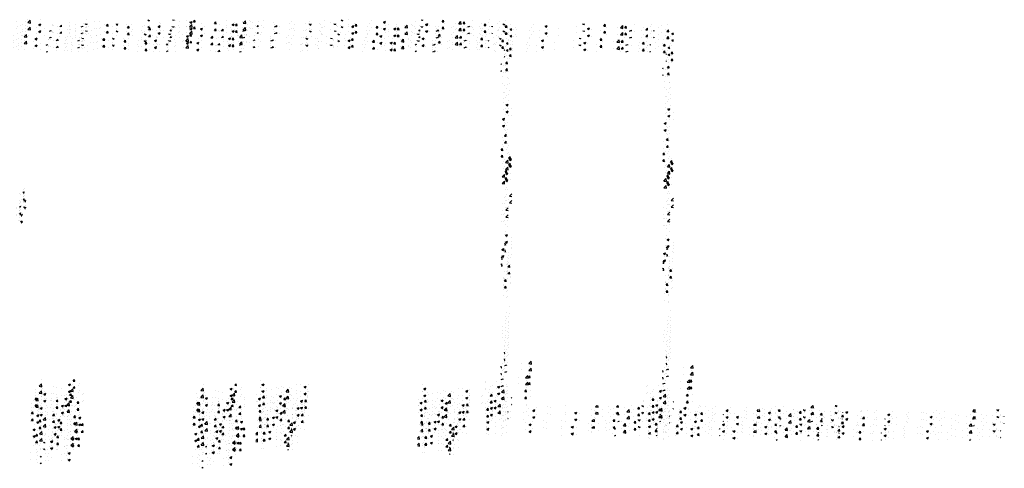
# Model space of a CAD drawing. Extents: x -210 to 4628, y -2287 to 14168.
# Tile 16 of 29: x 2952 to 4628, y 6024 to 6787. Entities that reach past the tile are written whole.
import ezdxf

# ---------------------------------------------------------------- set-up
doc = ezdxf.new("R2010")
doc.units = 0
doc.layers.get('0').update_dxf_attribs({"linetype": 'CONTINUOUS'})
doc.layers.add('E1', color=4, linetype='CONTINUOUS')
doc.layers.add('FIXT', color=6, linetype='CONTINUOUS')

# ---------------------------------------------------------------- blocks, each defined once
blk = doc.blocks.new('*X')
at = {"color": 0}
for p, q in [((1594.1, 1846.9), (1594.1, 1846.9)), ((1598, 1848.5), (1598, 1848.5)), ((1603.3, 1847.2), (1603.3, 1847.2)), ((1624.7, 1847.4), (1624.7, 1847.4)), ((1648.7, 1847.5), (1648.7, 1847.5)), ((1651.4, 1846.2), (1651.4, 1846.2)), ((1678.1, 1845.1), (1678.1, 1845.1)), ((1705.4, 1848.9), (1705.6, 1849.2)), ((1705.4, 1848.9), (1708.4, 1848.7)), ((1708.4, 1848.7), (1708.3, 1849.2)), ((1709.9, 1844.7), (1709.9, 1844.7)), ((1738.6, 1847.9), (1738.6, 1847.9)), ((1741.3, 1845.8), (1743.7, 1848.7)), ((1741.3, 1845.8), (1744.3, 1845.5)), ((1744.3, 1845.5), (1743.7, 1848.7)), ((1750.7, 1844.9), (1750.7, 1844.9)), ((1757.5, 1849), (1758.1, 1849.2)), ((1757.5, 1849), (1760, 1847.3)), ((1760, 1847.3), (1760.6, 1849.2)), ((1776, 1848.1), (1776, 1848.1)), ((1777.2, 1842.7), (1779.6, 1845.5)), ((1780.1, 1842.4), (1779.6, 1845.5)), ((1829.3, 1844.9), (1832.8, 1846.3)), ((1829.3, 1844.9), (1831.8, 1843.3)), ((1831.8, 1843.3), (1832.8, 1846.3)), ((1851.5, 1844.8), (1851.5, 1844.8)), ((1864, 1846.4), (1864, 1846.4)), ((1878.2, 1845.7), (1878.2, 1845.7)), ((1882.6, 1844.3), (1886.5, 1848.3)), ((1882.7, 1844.9), (1882.7, 1844.9)), ((1882.9, 1848.9), (1882.9, 1848.9)), ((1887, 1843.6), (1886.5, 1848.3)), ((1903.9, 1849.2), (1903.9, 1849.2)), ((1982.2, 1848.9), (1982.2, 1848.9)), ((1995.8, 1845.8), (1995.8, 1845.8)), ((2005.4, 1846.2), (2005.4, 1846.2)), ((2086.9, 1849.1), (2087.2, 1849.2)), ((2086.9, 1849.1), (2089.4, 1847.4)), ((2088.8, 1846.4), (2088.8, 1846.4)), ((2089.4, 1847.4), (2090, 1849.2)), ((2128.8, 1848.9), (2129.1, 1849.2)), ((2128.8, 1848.9), (2131.8, 1848.6)), ((2131.8, 1848.6), (2131.7, 1849.2)), ((2133.4, 1847.3), (2133.4, 1847.3)), ((2140.3, 1846.8), (2140.3, 1846.8)), ((2152.9, 1848.5), (2152.9, 1848.5)), ((2158.8, 1845.1), (2162.3, 1846.4)), ((2158.8, 1845.1), (2161.3, 1843.4)), ((2161.3, 1843.4), (2162.3, 1846.4)), ((2164.7, 1845.8), (2167.1, 1848.6)), ((2164.7, 1845.8), (2167.7, 1845.5)), ((2167.7, 1845.5), (2167.1, 1848.6)), ((2200.6, 1842.6), (2203, 1845.5)), ((2203.6, 1842.4), (2203, 1845.5)), ((2221.6, 1848.1), (2221.6, 1848.1)), ((2234.9, 1844.3), (2234.9, 1844.3)), ((2248.3, 1847), (2248.3, 1847)), ((2249.5, 1843.3), (2253.4, 1847.4)), ((2253.9, 1842.6), (2253.4, 1847.4)), ((2260.9, 1848.1), (2260.9, 1848.1)), ((2261.7, 1846.6), (2261.7, 1846.6)), ((2265.8, 1845.3), (2265.8, 1845.3)), ((2275, 1845.9), (2275, 1845.9)), ((2284.7, 1847.8), (2284.7, 1847.8)), ((2301.7, 1844.7), (2301.7, 1844.7)), ((2332, 1845.7), (2332, 1845.7)), ((2362.8, 1845.4), (2362.8, 1845.4)), ((2388.1, 1848.6), (2388.1, 1848.6)), ((2397.6, 1844.7), (2397.6, 1844.7)), ((2416.4, 1849.2), (2416.4, 1849.2)), ((2416.4, 1849.2), (2418.8, 1847.5)), ((2418.8, 1847.5), (2419.4, 1849.2)), ((2429.2, 1848.9), (2429.2, 1848.9)), ((2467.7, 1848.2), (2467.7, 1848.2)), ((2488.2, 1845.2), (2491.7, 1846.5)), ((2488.2, 1845.2), (2490.7, 1843.5)), ((2490.3, 1846.2), (2490.3, 1846.2)), ((2490.7, 1843.5), (2491.7, 1846.5)), ((2542.1, 1845.7), (2542.1, 1845.7)), ((2552.3, 1848.9), (2552.5, 1849.2)), ((2552.3, 1848.9), (2555.3, 1848.6)), ((2554.6, 1847.4), (2554.6, 1847.4)), ((2555.3, 1848.6), (2555.1, 1849.2)), ((2588.1, 1845.7), (2590.5, 1848.6)), ((2588.1, 1845.7), (2591.1, 1845.5)), ((2591.1, 1845.5), (2590.5, 1848.6)), ((2616.4, 1842.4), (2620.3, 1846.4)), ((2617.6, 1846.7), (2617.6, 1846.7)), ((2620.8, 1841.7), (2620.3, 1846.4)), ((2624, 1842.6), (2626.4, 1845.5)), ((2627, 1842.3), (2626.4, 1845.4)), ((2640.6, 1848.4), (2640.6, 1848.4)), ((2669.2, 1848.8), (2669.2, 1848.8)), ((2686.5, 1846.8), (2686.5, 1846.8)), ((2695.8, 1847.6), (2695.8, 1847.6)), ((1597.5, 1840.6), (1597.5, 1840.6)), ((1608.5, 1841.8), (1608.5, 1841.8)), ((1622.8, 1843.8), (1622.8, 1843.8)), ((1635.2, 1840.7), (1635.2, 1840.7)), ((1644.5, 1837.2), (1647.1, 1838.2)), ((1646.8, 1837.2), (1647.1, 1838.2)), ((1661.9, 1839.5), (1661.9, 1839.5)), ((1675.5, 1839.6), (1675.5, 1839.6)), ((1680.7, 1839.7), (1680.7, 1839.7)), ((1688.1, 1841.2), (1688.1, 1841.2)), ((1688.6, 1838.4), (1688.6, 1838.4)), ((1699.1, 1837.6), (1699.1, 1837.6)), ((1704.7, 1844), (1704.7, 1844)), ((1707, 1843.7), (1707, 1843.7)), ((1715.3, 1837.3), (1715.3, 1837.3)), ((1725, 1841.4), (1725, 1841.4)), ((1731.4, 1842.9), (1731.4, 1842.9)), ((1758.1, 1841.7), (1758.1, 1841.7)), ((1777.2, 1842.7), (1780.1, 1842.4)), ((1784.8, 1840.6), (1784.8, 1840.6)), ((1801, 1838.1), (1801, 1838.1)), ((1811.5, 1839.5), (1811.5, 1839.5)), ((1813, 1839.5), (1815.4, 1842.4)), ((1813, 1839.5), (1816, 1839.3)), ((1816, 1839.3), (1815.4, 1842.4)), ((1819.9, 1840.6), (1819.9, 1840.6)), ((1827, 1838.7), (1827, 1838.7)), ((1838.2, 1838.3), (1838.2, 1838.3)), ((1849.5, 1837.2), (1851.3, 1839.3)), ((1851.7, 1837.2), (1851.3, 1839.3)), ((1852.2, 1841.9), (1852.2, 1841.9)), ((1853.6, 1839.9), (1853.6, 1839.9)), ((1864.9, 1837.2), (1864.9, 1837.2)), ((1882.6, 1844.3), (1887, 1843.6)), ((1901.2, 1840.9), (1904.7, 1842.3)), ((1901.2, 1840.9), (1903.7, 1839.3)), ((1903.7, 1839.3), (1904.7, 1842.3)), ((1923.9, 1838.9), (1923.9, 1838.9)), ((1932.8, 1837.5), (1932.8, 1837.5)), ((1937.1, 1837.2), (1939.8, 1840.1)), ((1940.2, 1837.2), (1939.8, 1840.1)), ((1953, 1843.9), (1953, 1843.9)), ((1954.5, 1839.5), (1954.5, 1839.5)), ((1964.4, 1841.6), (1964.4, 1841.6)), ((1973.7, 1837.2), (1976.5, 1838.3)), ((1976.2, 1837.2), (1976.5, 1838.3)), ((1976.9, 1843.3), (1976.9, 1843.3)), ((1980.2, 1843), (1980.2, 1843)), ((2059.6, 1841.4), (2059.6, 1841.4)), ((2077.3, 1838.5), (2077.3, 1838.5)), ((2081.7, 1840), (2081.7, 1840)), ((2089.8, 1840.2), (2089.8, 1840.2)), ((2107.7, 1843.8), (2107.7, 1843.8)), ((2108.8, 1842.7), (2108.8, 1842.7)), ((2184, 1837.6), (2184, 1837.6)), ((2200.6, 1842.6), (2203.6, 1842.4)), ((2209.6, 1841.1), (2209.6, 1841.1)), ((2221.7, 1839.5), (2221.7, 1839.5)), ((2230.6, 1841.1), (2234.1, 1842.4)), ((2230.6, 1841.1), (2233.1, 1839.4)), ((2232.5, 1841.6), (2232.5, 1841.6)), ((2233.1, 1839.4), (2234.1, 1842.4)), ((2236.4, 1839.5), (2238.8, 1842.4)), ((2236.4, 1839.5), (2239.4, 1839.2)), ((2239.4, 1839.2), (2238.8, 1842.4)), ((2249.5, 1843.3), (2253.9, 1842.6)), ((2253.2, 1843.7), (2253.2, 1843.7)), ((2273, 1837.2), (2274.7, 1839.2)), ((2275.1, 1837.2), (2274.7, 1839.2)), ((2302.8, 1840.7), (2302.8, 1840.7)), ((2302.8, 1837.2), (2306, 1838.4)), ((2304.9, 1837.2), (2306.7, 1839.1)), ((2305.6, 1837.2), (2306, 1838.4)), ((2307, 1837.2), (2306.7, 1839.1)), ((2311.2, 1838.2), (2311.2, 1838.2)), ((2328.4, 1843.6), (2328.4, 1843.6)), ((2337.2, 1841.9), (2337.2, 1841.9)), ((2355.1, 1842.5), (2355.1, 1842.5)), ((2366.2, 1840.6), (2366.2, 1840.6)), ((2378.7, 1842.2), (2378.7, 1842.2)), ((2381.8, 1841.3), (2381.8, 1841.3)), ((2408.4, 1840.2), (2408.4, 1840.2)), ((2409.4, 1838.2), (2409.4, 1838.2)), ((2435.1, 1839.1), (2435.1, 1839.1)), ((2438.5, 1843.2), (2438.5, 1843.2)), ((2439.1, 1839.2), (2439.1, 1839.2)), ((2461.8, 1838), (2461.8, 1838)), ((2464.4, 1842.4), (2464.4, 1842.4)), ((2479.1, 1837.4), (2479.1, 1837.4)), ((2491.6, 1839.1), (2491.6, 1839.1)), ((2510.5, 1841.6), (2510.5, 1841.6)), ((2560.1, 1841.2), (2563.6, 1842.5)), ((2560.1, 1841.2), (2562.6, 1839.5)), ((2562.6, 1839.5), (2563.6, 1842.5)), ((2566.6, 1840), (2566.6, 1840)), ((2582.3, 1838.4), (2582.3, 1838.4)), ((2592.3, 1843.5), (2592.3, 1843.5)), ((2611.4, 1843.4), (2611.4, 1843.4)), ((2616.4, 1842.4), (2620.8, 1841.7)), ((2623.4, 1838.5), (2623.4, 1838.5)), ((2624, 1842.6), (2627, 1842.3)), ((2632, 1837.2), (2635.4, 1838.5)), ((2635, 1837.2), (2635.4, 1838.5)), ((2652.6, 1837.4), (2652.6, 1837.4)), ((2655, 1842.6), (2655, 1842.6)), ((2659.9, 1839.4), (2662.3, 1842.3)), ((2659.9, 1839.4), (2662.8, 1839.2)), ((2662.8, 1839.2), (2662.3, 1842.3)), ((2667.5, 1844.3), (2667.5, 1844.3)), ((2668.6, 1837.4), (2668.6, 1837.4)), ((2672.7, 1837.2), (2673.6, 1838.2)), ((2673.8, 1837.2), (2673.7, 1838.2)), ((2681.7, 1842.4), (2681.7, 1842.4)), ((2693.8, 1840.6), (2693.8, 1840.6)), ((2695.7, 1836.3), (2698.1, 1839.2)), ((2695.7, 1836.3), (2698.7, 1836)), ((2698.7, 1836), (2698.1, 1839.2)), ((2702, 1827.8), (2702, 1827.8)), ((2703.8, 1833.2), (2706.7, 1834.3)), ((2703.8, 1833.2), (2706.3, 1831.5)), ((2704.9, 1831.2), (2704.9, 1831.2)), ((2706.3, 1831.5), (2706.7, 1832.7)), ((2700.8, 1824.9), (2700.8, 1824.9)), ((2704.2, 1813.1), (2704.2, 1813.1)), ((2694.7, 1798.1), (2695.1, 1798.2)), ((2694.7, 1797), (2695.1, 1798.2)), ((2698.8, 1795.1), (2698.8, 1795.1)), ((2702.7, 1798.7), (2705.1, 1801.6)), ((2702.7, 1798.7), (2705.6, 1798.4)), ((2702.9, 1795.5), (2702.9, 1795.5)), ((2705.6, 1798.4), (2705.1, 1801.6)), ((2696.9, 1776.2), (2696.9, 1776.2)), ((2700.7, 1761.6), (2700.7, 1761.6)), ((2699.3, 1750.2), (2699.3, 1750.2)), ((2698.6, 1731.8), (2698.6, 1731.8)), ((2702.1, 1740.9), (2702.1, 1740.9)), ((2701.5, 1722.8), (2701.5, 1722.8)), ((2697.1, 1704.2), (2700.6, 1705.6)), ((2697.1, 1704.2), (2699.6, 1702.6)), ((2699.6, 1702.6), (2700.6, 1705.6)), ((2700.5, 1698.3), (2700.5, 1698.3)), ((2706.3, 1698.1), (2706.3, 1698.1)), ((2696.4, 1672.7), (2696.4, 1672.7)), ((2698.5, 1668.5), (2698.5, 1668.5)), ((2694.7, 1651.6), (2697, 1654.3)), ((2694.7, 1651.4), (2697.5, 1651.1)), ((2697.5, 1651.1), (2697, 1654.3)), ((2699.4, 1650.6), (2699.4, 1650.6)), ((2697.2, 1640.4), (2697.2, 1640.4)), ((2698.8, 1632.5), (2698.8, 1632.5)), ((2700.4, 1635), (2700.4, 1635)), ((2696.3, 1606.2), (2700.2, 1610.2)), ((2700.7, 1605.5), (2700.2, 1610.2)), ((2701.5, 1613.8), (2703.9, 1616.7)), ((2701.5, 1613.8), (2704.5, 1613.5)), ((2702.6, 1611.6), (2706.1, 1612.9)), ((2702.6, 1611.6), (2705.1, 1609.9)), ((2703.4, 1620.6), (2703.4, 1620.6)), ((2704.5, 1613.5), (2703.9, 1616.7)), ((2704.6, 1615.3), (2704.6, 1615.3)), ((2705.1, 1609.9), (2706.1, 1612.9)), ((2696.3, 1606.2), (2700.7, 1605.5)), ((2698.3, 1605.2), (2698.3, 1605.2)), ((2704.2, 1588.3), (2704.2, 1588.3)), ((1594, 1560.9), (1594, 1560.9)), ((1599.5, 1562.2), (1600.7, 1563.6)), ((1599.5, 1562.2), (1601, 1562)), ((1600.1, 1567.5), (1600.1, 1567.5)), ((1601, 1562), (1600.7, 1563.6)), ((1601.4, 1569), (1601.4, 1569)), ((1602.1, 1563.7), (1602.1, 1563.7)), ((2696.7, 1560.3), (2696.7, 1560.3)), ((2700.2, 1571.7), (2700.2, 1571.7)), ((1594.8, 1559.1), (1594.8, 1559.1)), ((1597.1, 1551), (1597.1, 1551)), ((1599.5, 1550.9), (1599.5, 1550.9)), ((1599.7, 1556.5), (1599.7, 1556.5)), ((1599.8, 1559.2), (1599.8, 1559.2)), ((1600.7, 1549.1), (1602.5, 1549.8)), ((1600.7, 1549.1), (1602, 1548.2)), ((1602, 1548.2), (1602.5, 1549.8)), ((1602.2, 1547), (1604.1, 1549.1)), ((1602.2, 1547), (1603.3, 1546.9)), ((1604, 1551.3), (1604, 1551.3)), ((1604.2, 1548.1), (1604.1, 1549.1)), ((2700.7, 1542.9), (2700.7, 1542.9)), ((2702.9, 1549.2), (2706.7, 1553.1)), ((2702.9, 1549.2), (2706.7, 1548.6)), ((2696, 1542.2), (2696, 1542.2)), ((2698.2, 1541.8), (2698.2, 1541.8)), ((2701.8, 1525), (2701.8, 1525)), ((2700.1, 1508.4), (2700.1, 1508.4)), ((2696, 1482.7), (2699.5, 1484)), ((2696, 1482.7), (2698.5, 1481)), ((2698, 1478.5), (2698, 1478.5)), ((2698.5, 1481), (2699.5, 1484)), ((2706.4, 1478.1), (2706.4, 1478.1)), ((2694.7, 1468.1), (2695.8, 1469.4)), ((2694.7, 1466.4), (2696.4, 1466.2)), ((2696.4, 1466.2), (2695.8, 1469.4)), ((2697.7, 1465.4), (2697.7, 1465.4)), ((2705.8, 1461.5), (2705.8, 1461.5)), ((2706.4, 1471.6), (2706.4, 1471.6)), ((2699.9, 1445), (2699.9, 1445)), ((2705.2, 1444.8), (2705.2, 1444.8)), ((2698.5, 1433.1), (2698.5, 1433.1)), ((2699.1, 1434.7), (2699.1, 1434.7)), ((2700.3, 1428.9), (2702.7, 1431.7)), ((2700.3, 1428.9), (2703.3, 1428.6)), ((2703.3, 1428.6), (2702.7, 1431.7)), ((2704.6, 1428.2), (2704.6, 1428.2)), ((2697.9, 1415.2), (2697.9, 1415.2)), ((2704, 1411.6), (2704, 1411.6)), ((2704.7, 1413.3), (2704.7, 1413.3)), ((2702.2, 1361.6), (2702.2, 1361.6)), ((2696.3, 1344.4), (2696.3, 1344.4)), ((2697.7, 1351.9), (2697.7, 1351.9)), ((2701.6, 1345), (2701.6, 1345)), ((2701, 1328.3), (2701, 1328.3)), ((2702, 1335.7), (2702, 1335.7)), ((2699.6, 1318.4), (2699.6, 1318.4)), ((2700.4, 1311.7), (2700.4, 1311.7)), ((2701.6, 1309.1), (2701.6, 1309.1)), ((2701.6, 1309.1), (2701.6, 1309.1)), ((2699.8, 1295), (2699.8, 1295)), ((2699.8, 1295), (2699.8, 1295)), ((2701, 1291), (2701, 1291)), ((2695.2, 1281.3), (2694.7, 1283.9)), ((2694.7, 1281.4), (2695.2, 1281.3)), ((2697.6, 1288.6), (2697.6, 1288.6)), ((2699.1, 1278.4), (2699.1, 1278.4)), ((2694.9, 1261.2), (2698.4, 1262.5)), ((2697.9, 1261.2), (2698.4, 1262.5)), ((2698.5, 1261.8), (2698.5, 1261.8)), ((2724.2, 1265.3), (2724.2, 1265.3)), ((2736, 1264.3), (2739.9, 1268.3)), ((2736, 1264.3), (2740.5, 1263.6)), ((2737.7, 1259.9), (2737.7, 1259.9)), ((2740.5, 1263.6), (2739.9, 1268.3)), ((2735, 1240.8), (2737.4, 1243.7)), ((2735, 1240.8), (2738, 1240.6)), ((2738, 1240.6), (2737.4, 1243.7)), ((1902.1, 1225.7), (1906, 1229.8)), ((1902.1, 1225.7), (1906.6, 1225.1)), ((1906.6, 1225.1), (1906, 1229.8)), ((1906.6, 1236.5), (1906.6, 1236.5)), ((1926.8, 1225.1), (1926.8, 1225.1)), ((1952, 1228.7), (1955.5, 1230)), ((1952, 1228.7), (1954.4, 1227)), ((1954.4, 1227), (1955.5, 1230)), ((1957.7, 1227.1), (1957.7, 1227.1)), ((1958.4, 1229.2), (1958.4, 1229.2)), ((1959.9, 1234.6), (1962, 1237.2)), ((1959.9, 1234.6), (1962.9, 1234.4)), ((1962.9, 1234.4), (1962.3, 1237.2)), ((1968.7, 1226.8), (1968.7, 1226.8)), ((1970.9, 1230.9), (1970.9, 1230.9)), ((2278.7, 1235.4), (2278.7, 1235.4)), ((2279, 1224.1), (2279, 1224.1)), ((2281.4, 1228.8), (2284.9, 1230.1)), ((2281.4, 1228.8), (2283.9, 1227.1)), ((2283.9, 1227.1), (2284.9, 1230.1)), ((2314.7, 1226), (2314.7, 1226)), ((2328.6, 1224), (2328.6, 1224)), ((2340.3, 1229.6), (2340.3, 1229.6)), ((2347.7, 1228.5), (2347.7, 1228.5)), ((2353.2, 1224.8), (2356.7, 1226.1)), ((2353.2, 1224.8), (2355.7, 1223.1)), ((2355.7, 1223.1), (2356.7, 1226.1)), ((2360.2, 1228.2), (2360.2, 1228.2)), ((2661.5, 1231.9), (2661.5, 1231.9)), ((2662.6, 1233.7), (2662.6, 1233.7)), ((2671.4, 1224.7), (2671.4, 1224.7)), ((2673.2, 1227), (2673.2, 1227)), ((2680.5, 1234.3), (2680.5, 1234.3)), ((2682.7, 1224.9), (2686.2, 1226.2)), ((2682.7, 1224.9), (2685.2, 1223.2)), ((2685.2, 1223.2), (2686.2, 1226.2)), ((2689.3, 1232.6), (2689.3, 1232.6)), ((2697.3, 1228.5), (2697.3, 1228.5)), ((2697.4, 1225.3), (2697.4, 1225.3)), ((2699.9, 1225.9), (2699.9, 1225.9)), ((1895.4, 1220.9), (1895.4, 1220.9)), ((1895.6, 1214.4), (1895.6, 1214.4)), ((1906, 1219.9), (1906, 1219.9)), ((1906.1, 1207.6), (1906.1, 1207.6)), ((1907.9, 1222.6), (1907.9, 1222.6)), ((1909.9, 1212.6), (1913.4, 1213.9)), ((1909.9, 1212.6), (1912.4, 1210.9)), ((1910.4, 1216.8), (1910.4, 1216.8)), ((1912.4, 1210.9), (1913.4, 1213.9)), ((1922.3, 1213.2), (1922.3, 1213.2)), ((1932, 1223.6), (1932, 1223.6)), ((1939.6, 1221.8), (1939.6, 1221.8)), ((1945.2, 1209.5), (1945.2, 1209.5)), ((1949, 1212.1), (1949, 1212.1)), ((1951.6, 1210.8), (1951.6, 1210.8)), ((1955.5, 1217.5), (1959.4, 1221.5)), ((1955.5, 1217.5), (1959.9, 1216.8)), ((1957.1, 1210.5), (1957.1, 1210.5)), ((1957.8, 1211.2), (1957.8, 1211.2)), ((1959.9, 1216.8), (1959.4, 1221.5)), ((1975.7, 1211), (1975.7, 1211)), ((1976.7, 1213.6), (1976.7, 1213.6)), ((2282.6, 1206.4), (2285.1, 1209.3)), ((2285.6, 1206.1), (2285.1, 1209.3)), ((2288.7, 1222.3), (2288.7, 1222.3)), ((2289.4, 1218.5), (2289.4, 1218.5)), ((2297.1, 1219.9), (2297.1, 1219.9)), ((2301.3, 1207.5), (2301.3, 1207.5)), ((2305.7, 1223), (2305.7, 1223)), ((2309.6, 1221.5), (2309.6, 1221.5)), ((2311.2, 1208.7), (2314.7, 1210)), ((2311.2, 1208.7), (2313.7, 1207)), ((2313.7, 1207), (2314.7, 1210)), ((2314.1, 1209.4), (2314.1, 1209.4)), ((2318.5, 1223.5), (2318.5, 1223.5)), ((2322.4, 1216.5), (2326.3, 1220.6)), ((2322.4, 1216.5), (2326.9, 1215.8)), ((2326.9, 1215.8), (2326.3, 1220.6)), ((2330.5, 1212.5), (2330.5, 1212.5)), ((2332.4, 1221.9), (2332.4, 1221.9)), ((2339.7, 1212.9), (2339.7, 1212.9)), ((2347, 1208.4), (2347, 1208.4)), ((2359.1, 1220.7), (2359.1, 1220.7)), ((2359.5, 1210.1), (2359.5, 1210.1)), ((2359.7, 1217.5), (2359.7, 1217.5)), ((2667.3, 1214.6), (2667.3, 1214.6)), ((2668.3, 1220.3), (2668.3, 1220.3)), ((2670.2, 1209.5), (2672.6, 1212.4)), ((2670.2, 1209.5), (2673.2, 1209.2)), ((2670.7, 1208.1), (2670.7, 1208.1)), ((2673.2, 1209.2), (2672.6, 1212.4)), ((2679.4, 1207.2), (2679.4, 1207.2)), ((2680.3, 1209.3), (2680.3, 1209.3)), ((2689.3, 1215.6), (2691.7, 1218.1)), ((2689.3, 1215.6), (2691.7, 1215.2)), ((2691.7, 1218.1), (2693.2, 1219.6)), ((2691.7, 1215.2), (2693.8, 1214.9)), ((2693.8, 1214.9), (2693.2, 1219.6)), ((2696.7, 1211.8), (2696.7, 1211.8)), ((2698.9, 1218.8), (2698.9, 1218.8)), ((2738.6, 1219.3), (2738.6, 1219.3)), ((1893.2, 1200.8), (1893.2, 1200.8)), ((1894.7, 1202.9), (1894.7, 1202.9)), ((1895.1, 1203.3), (1897.5, 1206.2)), ((1895.1, 1203.3), (1898.1, 1203)), ((1898.1, 1203), (1897.5, 1206.2)), ((1905.4, 1203.2), (1905.4, 1203.2)), ((1913.7, 1205.3), (1913.7, 1205.3)), ((1922.4, 1205.8), (1922.4, 1205.8)), ((1931, 1200.2), (1933.4, 1203)), ((1931, 1200.2), (1933.9, 1199.9)), ((1931.4, 1207), (1931.4, 1207)), ((1932.8, 1206.5), (1932.8, 1206.5)), ((1933.9, 1199.9), (1933.4, 1203)), ((1939.8, 1192.4), (1943.3, 1193.8)), ((1939.8, 1192.4), (1942.3, 1190.7)), ((1942.3, 1190.7), (1943.3, 1193.8)), ((1944.6, 1191.4), (1944.6, 1191.4)), ((1956.5, 1193.9), (1956.5, 1193.9)), ((1959.5, 1205.4), (1959.5, 1205.4)), ((1963.5, 1193.9), (1963.5, 1193.9)), ((1966.8, 1197), (1969.2, 1199.9)), ((1966.8, 1197), (1969.8, 1196.8)), ((1969.8, 1196.8), (1969.2, 1199.9)), ((1970.7, 1193.3), (1970.7, 1193.3)), ((2279.8, 1191.9), (2279.8, 1191.9)), ((2282.6, 1206.4), (2285.6, 1206.1)), ((2284, 1200.1), (2284, 1200.1)), ((2288.1, 1205.7), (2288.1, 1205.7)), ((2296, 1197.4), (2296, 1197.4)), ((2296.5, 1201.8), (2296.5, 1201.8)), ((2306.5, 1190.7), (2306.5, 1190.7)), ((2313.4, 1192.8), (2313.4, 1192.8)), ((2315.4, 1204.3), (2315.4, 1204.3)), ((2318.5, 1203.3), (2318.7, 1203.5)), ((2318.5, 1203.3), (2318.7, 1203.2)), ((2318.7, 1203.5), (2320.9, 1206.1)), ((2318.7, 1203.2), (2321.5, 1203)), ((2321.5, 1203), (2320.9, 1206.1)), ((2322.6, 1196.3), (2322.6, 1196.3)), ((2339.1, 1196.3), (2339.1, 1196.3)), ((2349.3, 1195.2), (2349.3, 1195.2)), ((2349.6, 1195), (2349.6, 1195)), ((2354.4, 1200.1), (2356.8, 1203)), ((2354.4, 1200.1), (2357.4, 1199.9)), ((2357.4, 1199.9), (2356.8, 1203)), ((2670.1, 1191.4), (2670.1, 1191.4)), ((2685.7, 1199.1), (2685.7, 1199.1)), ((2696.1, 1195.2), (2696.1, 1195.2)), ((2698.2, 1200.7), (2698.2, 1200.7)), ((2699.4, 1191.8), (2699.4, 1191.8)), ((2706.1, 1206.4), (2706.7, 1207.1)), ((2706.1, 1206.4), (2706.7, 1206.3)), ((2706.1, 1206.1), (2706.1, 1206.1)), ((2732.7, 1204.9), (2732.7, 1204.9)), ((2767.1, 1191.8), (2767.1, 1191.8)), ((2798.1, 1192.5), (2798.1, 1192.5)), ((2849.4, 1190.7), (2851.7, 1193.2)), ((2849.4, 1190.7), (2853.8, 1190.1)), ((2853.8, 1190.1), (2853.5, 1193.2)), ((2872.2, 1192), (2872.2, 1192)), ((2885.4, 1190.7), (2887.5, 1193.2)), ((2885.4, 1190.7), (2888.4, 1190.4)), ((2888.4, 1190.4), (2887.9, 1193.2)), ((2911.5, 1192.8), (2911.5, 1192.8)), ((2921.2, 1187.5), (2923.7, 1190.4)), ((2928.1, 1192.7), (2929.2, 1193.2)), ((2928.1, 1192.7), (2930.6, 1191.1)), ((2930.6, 1191.1), (2931.3, 1193.2)), ((2942.5, 1191), (2942.5, 1191)), ((3026.4, 1192.5), (3026.4, 1192.5)), ((3027.5, 1190.6), (3027.5, 1190.6)), ((3037, 1191.3), (3037, 1191.3)), ((3053, 1191.4), (3053, 1191.4)), ((3155.1, 1191.4), (3155.1, 1191.4)), ((3168.8, 1190.7), (3168.8, 1190.7)), ((3216.3, 1189.8), (3219.6, 1193.2)), ((3220.7, 1189.1), (3220.3, 1193.2)), ((3257.5, 1192.9), (3258.4, 1193.2)), ((3257.5, 1192.9), (3260, 1191.2)), ((3260, 1191.2), (3260.7, 1193.2)), ((1897.8, 1176.3), (1901.3, 1177.6)), ((1897.8, 1176.3), (1900.3, 1174.6)), ((1900.3, 1174.6), (1901.3, 1177.6)), ((1900.5, 1185.6), (1900.5, 1185.6)), ((1904.8, 1186.6), (1904.8, 1186.6)), ((1912.3, 1187.8), (1912.3, 1187.8)), ((1912.3, 1183.3), (1912.3, 1183.3)), ((1930.2, 1173.7), (1930.2, 1173.7)), ((1930.8, 1190.3), (1930.8, 1190.3)), ((1932.1, 1189.8), (1932.1, 1189.8)), ((1939, 1186.7), (1939, 1186.7)), ((1941.5, 1188.3), (1941.5, 1188.3)), ((1950.4, 1174.2), (1950.4, 1174.2)), ((1955.9, 1177.2), (1955.9, 1177.2)), ((1965.7, 1185.6), (1965.7, 1185.6)), ((1969.6, 1172.3), (1973.1, 1173.6)), ((2283.3, 1182.1), (2283.3, 1182.1)), ((2287.5, 1189), (2287.5, 1189)), ((2291.3, 1185), (2291.3, 1185)), ((2299.1, 1172.4), (2302.6, 1173.7)), ((2301.6, 1170.7), (2302.6, 1173.7)), ((2302.3, 1184.6), (2302.3, 1184.6)), ((2312.8, 1176.1), (2312.8, 1176.1)), ((2320.4, 1190), (2320.4, 1190)), ((2333.2, 1189.6), (2333.2, 1189.6)), ((2333.8, 1188.7), (2333.8, 1188.7)), ((2338.5, 1179.6), (2338.5, 1179.6)), ((2341.1, 1188.5), (2344.6, 1189.9)), ((2341.1, 1188.5), (2343.6, 1186.8)), ((2343.6, 1186.8), (2344.6, 1189.9)), ((2346.4, 1190.4), (2346.4, 1190.4)), ((2359.9, 1188.5), (2359.9, 1188.5)), ((2669.6, 1181.7), (2669.6, 1181.7)), ((2670.2, 1186.8), (2670.2, 1186.8)), ((2670.5, 1188.6), (2674, 1190)), ((2670.5, 1188.6), (2673, 1187)), ((2672.6, 1179.3), (2672.6, 1179.3)), ((2673, 1187), (2674, 1190)), ((2685.1, 1181), (2685.1, 1181)), ((2695.5, 1178.5), (2695.5, 1178.5)), ((2696.3, 1180.5), (2696.3, 1180.5)), ((2704, 1183.5), (2704, 1183.5)), ((2735.6, 1187.6), (2735.6, 1187.6)), ((2742.4, 1184.6), (2745.9, 1186)), ((2742.4, 1184.6), (2744.9, 1183)), ((2744.9, 1182.9), (2745.9, 1186)), ((2746.4, 1185.3), (2746.4, 1185.3)), ((2748.1, 1189.3), (2748.1, 1189.3)), ((2772.4, 1189), (2772.4, 1189)), ((2798, 1177.9), (2798, 1177.9)), ((2813.9, 1182), (2813.9, 1182)), ((2814.2, 1180.6), (2817.7, 1182)), ((2814.2, 1180.6), (2814.9, 1180.2)), ((2814.9, 1180.2), (2816.7, 1178.9)), ((2816.7, 1178.9), (2817.1, 1180.2)), ((2816.9, 1180.4), (2816.9, 1180.4)), ((2817.1, 1180.2), (2817.7, 1182)), ((2822.7, 1179.1), (2822.7, 1179.1)), ((2843.1, 1187), (2843.1, 1187)), ((2848.5, 1184.5), (2848.5, 1184.5)), ((2848.7, 1182.8), (2848.7, 1182.8)), ((2861, 1186.2), (2861, 1186.2)), ((2874.4, 1186.3), (2874.4, 1186.3)), ((2880, 1188.7), (2880, 1188.7)), ((2884.2, 1181), (2884.2, 1181)), ((2887.6, 1177.2), (2889.6, 1178)), ((2889.3, 1177.2), (2889.6, 1178)), ((2899.6, 1189.5), (2899.6, 1189.5)), ((2902.8, 1182.5), (2906.7, 1186.5)), ((2902.8, 1182.5), (2907.2, 1181.8)), ((2907.2, 1181.8), (2906.7, 1186.5)), ((2913.4, 1186), (2913.4, 1186)), ((2921.2, 1187.5), (2924.2, 1187.3)), ((2924.2, 1187.3), (2923.7, 1190.4)), ((2929.8, 1177.2), (2929.8, 1177.2)), ((2950.6, 1180.2), (2950.6, 1180.2)), ((2957.1, 1184.4), (2959.5, 1187.3)), ((2957.1, 1184.4), (2960.1, 1184.1)), ((2959, 1177.2), (2960, 1178.3)), ((2960.1, 1184.1), (2959.5, 1187.3)), ((2960.1, 1177.2), (2960, 1178.3)), ((2961.4, 1181.4), (2961.4, 1181.4)), ((2973.9, 1183), (2973.9, 1183)), ((2975.9, 1183.4), (2975.9, 1183.4)), ((2990.8, 1178.5), (2990.8, 1178.5)), ((2992.9, 1185.5), (2992.9, 1185.5)), ((2993, 1181.3), (2995.4, 1184.1)), ((2993, 1181.3), (2996, 1181)), ((2996, 1181), (2995.4, 1184.1)), ((3000, 1188.7), (3003.5, 1190.1)), ((3000, 1188.7), (3002.4, 1187.1)), ((3001.9, 1187.1), (3001.9, 1187.1)), ((3002.4, 1187.1), (3003.5, 1190.1)), ((3020, 1183.5), (3020, 1183.5)), ((3024.4, 1189.7), (3024.4, 1189.7)), ((3028.8, 1178.1), (3031.2, 1181)), ((3028.8, 1178.1), (3031.8, 1177.9)), ((3031.8, 1177.9), (3031.2, 1181)), ((3049.1, 1188.5), (3049.1, 1188.5)), ((3052.2, 1177.2), (3052.2, 1177.2)), ((3066.5, 1177.2), (3067.1, 1177.8)), ((3067.2, 1177.2), (3067.1, 1177.8)), ((3071.8, 1184.7), (3075.3, 1186.1)), ((3071.8, 1184.7), (3074.3, 1183.1)), ((3074.3, 1183.1), (3075.3, 1186.1)), ((3074.3, 1178.3), (3074.3, 1178.3)), ((3078.2, 1180.9), (3078.2, 1180.9)), ((3079.7, 1190.3), (3079.7, 1190.3)), ((3086.8, 1179.9), (3086.8, 1179.9)), ((3103.8, 1184.5), (3103.8, 1184.5)), ((3105.8, 1182.4), (3105.8, 1182.4)), ((3106.4, 1189.2), (3106.4, 1189.2)), ((3129.1, 1187.7), (3129.1, 1187.7)), ((3133.1, 1188), (3133.1, 1188)), ((3137.4, 1186.6), (3137.4, 1186.6)), ((3143.7, 1180.7), (3147.2, 1182.1)), ((3143.7, 1180.7), (3146.2, 1179.1)), ((3146.2, 1179.1), (3147.2, 1182.1)), ((3149.9, 1188.2), (3149.9, 1188.2)), ((3159.8, 1186.9), (3159.8, 1186.9)), ((3163.7, 1178.7), (3163.7, 1178.7)), ((3180.1, 1178.3), (3180.1, 1178.3)), ((3186.5, 1185.8), (3186.5, 1185.8)), ((3192.8, 1183.7), (3192.8, 1183.7)), ((3205.4, 1181.5), (3205.4, 1181.5)), ((3213.2, 1184.7), (3213.2, 1184.7)), ((3216.3, 1189.8), (3220.7, 1189.1)), ((3216.7, 1177.2), (3219, 1178.1)), ((3218.7, 1179.3), (3218.7, 1179.3)), ((3218.7, 1177.2), (3219, 1178.1)), ((3222, 1188.7), (3222, 1188.7)), ((3231.3, 1185.2), (3231.3, 1185.2)), ((3234, 1177.7), (3234, 1177.7)), ((3239.9, 1183.5), (3239.9, 1183.5)), ((3250.3, 1183.4), (3250.3, 1183.4)), ((3257, 1188.8), (3257, 1188.8)), ((3262.8, 1185.1), (3262.8, 1185.1)), ((3263.1, 1182.8), (3263.1, 1182.8)), ((3266.6, 1182.4), (3266.6, 1182.4)), ((3269.7, 1181.5), (3270.1, 1182)), ((3269.7, 1181.5), (3270.1, 1181.4)), ((1902, 1165.7), (1904.4, 1168.6)), ((1902, 1165.7), (1905, 1165.4)), ((1902.6, 1162.3), (1902.6, 1162.3)), ((1904.2, 1169.9), (1904.2, 1169.9)), ((1905, 1165.4), (1904.4, 1168.6)), ((1908.8, 1168.8), (1912.7, 1172.8)), ((1908.8, 1168.8), (1913.2, 1168.1)), ((1913.2, 1168.1), (1912.7, 1172.8)), ((1918.9, 1170.1), (1918.9, 1170.1)), ((1927.6, 1156.2), (1931.1, 1157.5)), ((1929.3, 1161.1), (1929.3, 1161.1)), ((1929.6, 1157), (1929.6, 1157)), ((1930.1, 1154.5), (1931.1, 1157.5)), ((1931.4, 1171.7), (1931.4, 1171.7)), ((1937.9, 1162.6), (1940.3, 1165.4)), ((1937.9, 1162.6), (1940.9, 1162.3)), ((1939.4, 1158.4), (1939.4, 1158.4)), ((1940.9, 1162.3), (1940.3, 1165.4)), ((1955.2, 1160.6), (1955.2, 1160.6)), ((1956, 1160), (1956, 1160)), ((1962.1, 1160.5), (1966, 1164.5)), ((1962.1, 1160.5), (1966.6, 1159.8)), ((1966.6, 1159.8), (1966, 1164.5)), ((1968.6, 1163.4), (1968.6, 1163.4)), ((1968.8, 1158.6), (1968.8, 1158.6)), ((1969.6, 1172.3), (1972.1, 1170.6)), ((1972.1, 1170.6), (1973.1, 1173.6)), ((1973.8, 1159.4), (1976.2, 1162.3)), ((1973.8, 1159.4), (1976.7, 1159.2)), ((1976.7, 1159.4), (1976.2, 1162.3)), ((2276.7, 1168.9), (2279.6, 1171.9)), ((2276.7, 1167.7), (2280.1, 1167.1)), ((2280.1, 1167.1), (2279.6, 1171.9)), ((2286, 1172), (2286, 1172)), ((2286.9, 1172.4), (2286.9, 1172.4)), ((2289.1, 1164.8), (2289.1, 1164.8)), ((2289.6, 1168.8), (2292, 1171.7)), ((2289.6, 1168.8), (2292.6, 1168.5)), ((2292.6, 1168.5), (2292, 1171.7)), ((2299.1, 1172.4), (2301.6, 1170.7)), ((2312.2, 1159.5), (2312.2, 1159.5)), ((2312.7, 1170.9), (2312.7, 1170.9)), ((2318.4, 1160.2), (2318.4, 1160.2)), ((2320.7, 1169), (2320.7, 1169)), ((2325.4, 1165.6), (2327.9, 1168.5)), ((2325.4, 1165.6), (2328.4, 1165.4)), ((2328.4, 1165.4), (2327.9, 1168.5)), ((2329, 1159.5), (2332.9, 1163.6)), ((2329, 1159.5), (2333.5, 1158.9)), ((2333.5, 1158.8), (2332.9, 1163.6)), ((2333.2, 1170.6), (2333.2, 1170.6)), ((2337.9, 1163), (2337.9, 1163)), ((2339.4, 1169.8), (2339.4, 1169.8)), ((2347.5, 1165.2), (2347.5, 1165.2)), ((1903.6, 1153.3), (1903.6, 1153.3)), ((1905.8, 1150.3), (1905.8, 1150.3)), ((1910.3, 1153.4), (1910.3, 1153.4)), ((1913.1, 1155.6), (1913.1, 1155.6)), ((1918.3, 1152), (1918.3, 1152)), ((1922.3, 1142.5), (1922.3, 1142.5)), ((1927.6, 1156.2), (1930.1, 1154.5)), ((1929, 1140.4), (1929, 1140.4)), ((1937.2, 1154.5), (1937.2, 1154.5)), ((1939.8, 1154.4), (1939.8, 1154.4)), ((1951.4, 1147.5), (1951.4, 1147.5)), ((1954.6, 1143.9), (1954.6, 1143.9)), ((1966.5, 1153.3), (1966.5, 1153.3)), ((2286.3, 1155.7), (2286.3, 1155.7)), ((2289.2, 1155.2), (2289.2, 1155.2)), ((2331.3, 1153.2), (2332.4, 1153.6)), ((2332.3, 1153.2), (2332.4, 1153.6)), ((2339, 1153.4), (2339, 1153.4)), ((1893.1, 1137.5), (1893.1, 1137.5)), ((1903, 1136.7), (1903, 1136.7)), ((1905.1, 1132.3), (1905.1, 1132.3)), ((1909.9, 1129.2), (1911.4, 1131)), ((1911.7, 1129.2), (1911.4, 1131)), ((1919.3, 1135.7), (1919.3, 1135.7)), ((1924.1, 1134.8), (1924.1, 1134.8)), ((1946, 1134.6), (1946, 1134.6)), ((1955.7, 1138.9), (1955.7, 1138.9)), ((1957.5, 1136), (1961, 1137.4)), ((1957.5, 1136), (1960, 1134.4)), ((1960, 1134.4), (1961, 1137.4))]:
    blk.add_line(p, q, dxfattribs=at)
blk = doc.blocks.new('XEBACK')
at = {"layer": 'FIXT', "color": 0}
for p in [(1082.9, 4937.3), (1082.9, 4925.7), (1358.3, 4930.1), (1076.9, 4913.2), (1358.3, 4918.5), (1076.9, 4901.7), (1352.2, 4906), (1352.2, 4894.4)]:
    blk.add_blockref('*X', p, dxfattribs=at)

msp = doc.modelspace()

# ---------------------------------------------------------------- block references
at = {"layer": 'E1', "color": 0}
msp.add_blockref('XEBACK', (0, 0), dxfattribs=at)

doc.saveas('drawing.dxf')
